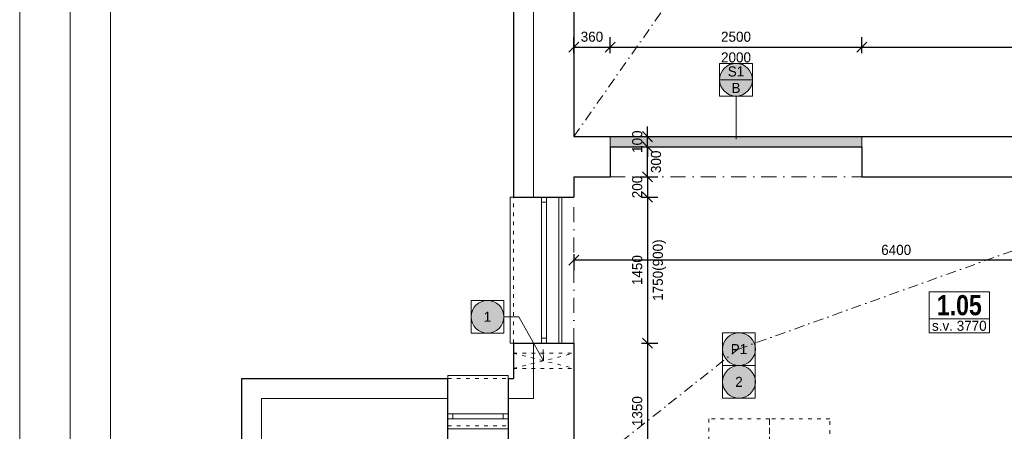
# Model space of a CAD drawing. Header units: millimetres. Extents: x -65956 to 5894746, y -14679 to 163521.
# Tile 64 of 89: x -350 to 9423, y 30302 to 34388. Entities that reach past the tile are written whole.
import ezdxf

# ---------------------------------------------------------------- set-up
doc = ezdxf.new("R2010")
doc.units = ezdxf.units.MM
doc.linetypes.add('ACAD_ISO03W100', pattern=[30, 12, -18])
doc.linetypes.add('ČERCHOVANÁ', pattern=[1, 0.5, -0.25, 0, -0.25])
doc.layers.get('0').update_dxf_attribs({"lineweight": 5})
doc.layers.get('Defpoints').update_dxf_attribs({"color": 2, "lineweight": 30})
doc.layers.add('- pomocna', color=232, linetype='Continuous', lineweight=0, plot=False)
doc.layers.add('- pomocná oramovanie', color=245, linetype='Continuous', lineweight=0, plot=False)
for name, color, linetype, lineweight in [('- popis', 7, 'Continuous', 0), ('Bodko ciarkovana T', 200, 'ČERCHOVANÁ', 0), ('H popisky', 30, 'Continuous', 25), ('H stavba', 82, 'Continuous', 30), ('KOTY', 51, 'Continuous', 5), ('m_ciarkovana zariadenie', 7, 'Continuous', 0), ('m_popis', 7, 'Continuous', 0), ('otvor', 163, 'Continuous', 5), ('RE-buranie', 41, 'Continuous', 18), ('Tbč stavba', 4, 'ČERCHOVANÁ', 0), ('Tč stavba', 7, 'ACAD_ISO03W100', 5), ('VT sanita', 210, 'Continuous', 5)]:
    doc.layers.add(name, color=color, linetype=linetype, lineweight=lineweight)
doc.styles.add('1-100_te_2mm_200', font='technic_.ttf', dxfattribs={"height": 200})
doc.styles.add('1-20_ce_5mm_100', font='GOTHIC.TTF', dxfattribs={"height": 100})
doc.styles.add('1-50_ce_2mm_100', font='GOTHIC.TTF', dxfattribs={"height": 100})
doc.dimstyles.new('technic_1-100', dxfattribs={"dimtxt": 200, "dimasz": 240, "dimexe": 300, "dimexo": 200, "dimgap": 100, "dimtad": 1, "dimdec": 1, "dimrnd": 0.5, "dimtxsty": '1-100_te_2mm_200', "dimblk": 'OBLIQUE', "dimcen": 2.5, "dimclrd": 256, "dimclrt": 256, "dimadec": 0, "dimazin": 0, "dimtfac": 1, "dimtdec": 1, "dimtix": 1, "dimtmove": 1, "dimatfit": 3, "dimldrblk": 'OBLIQUE', "dimfxl": 400, "dimfxlon": 1, "dimarcsym": 0})

# ---------------------------------------------------------------- blocks, each defined once
blk = doc.blocks.new('_Oblique')
at = {"color": 0, "linetype": 'ByBlock', "lineweight": -2}
blk.add_line((-0.5, -0.5), (0.5, 0.5), dxfattribs=at)
blk = doc.blocks.new('*D73')
at = {"layer": 'Defpoints', "color": 0, "transparency": 16777216}
for p in [(5510.1, 34115.7), (5150.1, 33227), (5510.1, 33227)]:
    blk.add_point(p, dxfattribs=at)
at = {"layer": 'KOTY', "color": 0, "lineweight": -2, "transparency": 16777216}
for p, q in [((5150.1, 34055.7), (5150.1, 34215.7)), ((5510.1, 34055.7), (5510.1, 34215.7))]:
    blk.add_line(p, q, dxfattribs=at)
at = {"layer": 'KOTY', "lineweight": -2, "transparency": 16777216}
blk.add_line((5150.1, 34115.7), (5510.1, 34115.7), dxfattribs=at)
at = {"layer": 'KOTY', "lineweight": -2, "transparency": 16777216, "xscale": 100, "yscale": 100, "zscale": 100, "rotation": 180}
blk.add_blockref('_Oblique', (5150.1, 34115.7), dxfattribs=at)
at = {"layer": 'KOTY', "lineweight": -2, "transparency": 16777216, "xscale": 100, "yscale": 100, "zscale": 100}
blk.add_blockref('_Oblique', (5510.1, 34115.7), dxfattribs=at)
at = {"layer": 'KOTY', "transparency": 16777216, "insert": (5330.1, 34218.2), "char_height": 100, "attachment_point": 5, "style": '1-20_ce_5mm_100'}
blk.add_mtext('360', dxfattribs=at)
blk = doc.blocks.new('*D74')
at = {"layer": 'Defpoints', "color": 0, "transparency": 16777216}
for p in [(8010.1, 34115.7), (5510.1, 33227), (8010.1, 33227)]:
    blk.add_point(p, dxfattribs=at)
at = {"layer": 'KOTY', "color": 0, "lineweight": -2, "transparency": 16777216}
for p, q in [((5510.1, 34055.7), (5510.1, 34215.7)), ((8010.1, 34055.7), (8010.1, 34215.7))]:
    blk.add_line(p, q, dxfattribs=at)
at = {"layer": 'KOTY', "lineweight": -2, "transparency": 16777216}
blk.add_line((5510.1, 34115.7), (8010.1, 34115.7), dxfattribs=at)
at = {"layer": 'KOTY', "lineweight": -2, "transparency": 16777216, "xscale": 100, "yscale": 100, "zscale": 100, "rotation": 180}
blk.add_blockref('_Oblique', (5510.1, 34115.7), dxfattribs=at)
at = {"layer": 'KOTY', "lineweight": -2, "transparency": 16777216, "xscale": 100, "yscale": 100, "zscale": 100}
blk.add_blockref('_Oblique', (8010.1, 34115.7), dxfattribs=at)
at = {"layer": 'KOTY', "transparency": 16777216, "char_height": 100, "attachment_point": 5, "style": '1-20_ce_5mm_100'}
for s, insert in [('2500', (6760.1, 34218.2)), ('2000', (6760.1, 34013.1))]:
    blk.add_mtext(s, dxfattribs=dict(at, insert=insert))
blk = doc.blocks.new('*D75')
at = {"layer": 'Defpoints', "color": 0, "transparency": 16777216}
for p in [(12700.1, 34115.7), (8010.1, 33227), (12700.1, 33227)]:
    blk.add_point(p, dxfattribs=at)
at = {"layer": 'KOTY', "color": 0, "lineweight": -2, "transparency": 16777216}
for p, q in [((8010.1, 34055.7), (8010.1, 34215.7)), ((12700.1, 34055.7), (12700.1, 34215.7))]:
    blk.add_line(p, q, dxfattribs=at)
at = {"layer": 'KOTY', "lineweight": -2, "transparency": 16777216}
blk.add_line((8010.1, 34115.7), (12700.1, 34115.7), dxfattribs=at)
at = {"layer": 'KOTY', "lineweight": -2, "transparency": 16777216, "xscale": 100, "yscale": 100, "zscale": 100, "rotation": 180}
blk.add_blockref('_Oblique', (8010.1, 34115.7), dxfattribs=at)
at = {"layer": 'KOTY', "lineweight": -2, "transparency": 16777216, "xscale": 100, "yscale": 100, "zscale": 100}
blk.add_blockref('_Oblique', (12700.1, 34115.7), dxfattribs=at)
at = {"layer": 'KOTY', "transparency": 16777216, "insert": (10355.1, 34218.2), "char_height": 100, "attachment_point": 5, "style": '1-20_ce_5mm_100'}
blk.add_mtext('4690', dxfattribs=at)
blk = doc.blocks.new('*D48')
at = {"layer": 'Defpoints', "color": 0, "transparency": 16777216}
for p in [(5150.1, 32827), (11550.1, 32827), (5150.1, 31999.8)]:
    blk.add_point(p, dxfattribs=at)
at = {"layer": 'KOTY', "color": 0, "lineweight": -2, "transparency": 16777216}
for p, q in [((5150.1, 32059.8), (5150.1, 31899.8)), ((11550.1, 32059.8), (11550.1, 31899.8))]:
    blk.add_line(p, q, dxfattribs=at)
at = {"layer": 'KOTY', "lineweight": -2, "transparency": 16777216}
blk.add_line((11550.1, 31999.8), (5150.1, 31999.8), dxfattribs=at)
at = {"layer": 'KOTY', "lineweight": -2, "transparency": 16777216, "xscale": 100, "yscale": 100, "zscale": 100, "rotation": 180}
blk.add_blockref('_Oblique', (5150.1, 31999.8), dxfattribs=at)
at = {"layer": 'KOTY', "lineweight": -2, "transparency": 16777216, "xscale": 100, "yscale": 100, "zscale": 100}
blk.add_blockref('_Oblique', (11550.1, 31999.8), dxfattribs=at)
at = {"layer": 'KOTY', "transparency": 16777216, "insert": (8350.1, 32102.3), "char_height": 100, "attachment_point": 5, "style": '1-20_ce_5mm_100'}
blk.add_mtext('6400', dxfattribs=at)
blk = doc.blocks.new('*D53')
at = {"layer": 'Defpoints', "color": 0, "transparency": 16777216}
for p in [(5150.1, 32827), (5150.1, 32627), (5882.6, 32627)]:
    blk.add_point(p, dxfattribs=at)
at = {"layer": 'KOTY', "lineweight": -2, "transparency": 16777216}
for p, q in [((5882.6, 32827), (5882.6, 32927)), ((5882.6, 32827), (5882.6, 32627)), ((5882.6, 32627), (5882.6, 32527))]:
    blk.add_line(p, q, dxfattribs=at)
at = {"layer": 'KOTY', "color": 0, "lineweight": -2, "transparency": 16777216}
for p, q in [((5822.6, 32827), (5982.6, 32827)), ((5822.6, 32627), (5982.6, 32627))]:
    blk.add_line(p, q, dxfattribs=at)
at = {"layer": 'KOTY', "lineweight": -2, "transparency": 16777216, "xscale": 100, "yscale": 100, "zscale": 100}
for p, rotation in [((5882.6, 32827), 270), ((5882.6, 32627), 90)]:
    blk.add_blockref('_Oblique', p, dxfattribs=dict(at, rotation=rotation))
at = {"layer": 'KOTY', "transparency": 16777216, "insert": (5780.1, 32727), "char_height": 100, "attachment_point": 5, "rotation": 90, "style": '1-20_ce_5mm_100'}
blk.add_mtext('200', dxfattribs=at)
blk = doc.blocks.new('*D54')
at = {"layer": 'Defpoints', "color": 0, "transparency": 16777216}
for p in [(5150.1, 32627), (5150.1, 31177), (5882.6, 31177)]:
    blk.add_point(p, dxfattribs=at)
at = {"layer": 'KOTY', "color": 0, "lineweight": -2, "transparency": 16777216}
for p, q in [((5822.6, 32627), (5982.6, 32627)), ((5822.6, 31177), (5982.6, 31177))]:
    blk.add_line(p, q, dxfattribs=at)
at = {"layer": 'KOTY', "lineweight": -2, "transparency": 16777216}
blk.add_line((5882.6, 32627), (5882.6, 31177), dxfattribs=at)
at = {"layer": 'KOTY', "lineweight": -2, "transparency": 16777216, "xscale": 100, "yscale": 100, "zscale": 100}
for p, rotation in [((5882.6, 32627), 90), ((5882.6, 31177), 270)]:
    blk.add_blockref('_Oblique', p, dxfattribs=dict(at, rotation=rotation))
at = {"layer": 'KOTY', "transparency": 16777216, "char_height": 100, "attachment_point": 5, "rotation": 90, "style": '1-20_ce_5mm_100'}
for s, insert in [('1750(900)', (5999.3, 31902)), ('1450', (5780.1, 31902))]:
    blk.add_mtext(s, dxfattribs=dict(at, insert=insert))
blk = doc.blocks.new('*D55')
at = {"layer": 'Defpoints', "color": 0, "transparency": 16777216}
for p in [(5150.1, 31177), (5150.1, 29827), (5882.6, 29827)]:
    blk.add_point(p, dxfattribs=at)
at = {"layer": 'KOTY', "color": 0, "lineweight": -2, "transparency": 16777216}
for p, q in [((5822.6, 31177), (5982.6, 31177)), ((5822.6, 29827), (5982.6, 29827))]:
    blk.add_line(p, q, dxfattribs=at)
at = {"layer": 'KOTY', "lineweight": -2, "transparency": 16777216}
blk.add_line((5882.6, 31177), (5882.6, 29827), dxfattribs=at)
at = {"layer": 'KOTY', "lineweight": -2, "transparency": 16777216, "xscale": 100, "yscale": 100, "zscale": 100}
for p, rotation in [((5882.6, 31177), 90), ((5882.6, 29827), 270)]:
    blk.add_blockref('_Oblique', p, dxfattribs=dict(at, rotation=rotation))
at = {"layer": 'KOTY', "transparency": 16777216, "insert": (5780.1, 30502), "char_height": 100, "attachment_point": 5, "rotation": 90, "style": '1-20_ce_5mm_100'}
blk.add_mtext('1350', dxfattribs=at)
blk = doc.blocks.new('*T18')
at = {"layer": 'Defpoints', "color": 8, "linetype": 'ByBlock', "lineweight": 0, "transparency": 16777216}
for p, q in [((0, 0), (600, 0)), ((0, 0), (0, -270.7)), ((600, 0), (600, -270.7)), ((0, -270.7), (600, -270.7))]:
    blk.add_line(p, q, dxfattribs=at)
at = {"layer": 'H popisky', "color": 0, "transparency": 16777216, "insert": (300, -135.3), "char_height": 200, "width": 596, "attachment_point": 5, "style": '1-50_ce_2mm_100'}
blk.add_mtext('{\\fTechnicLite|b1|i0|c2|p2;\\C256;1.05}', dxfattribs=at)
blk = doc.blocks.new('*T381')
at = {"layer": 'Defpoints', "color": 8, "linetype": 'ByBlock', "lineweight": 0, "transparency": 16777216}
for p, q in [((0, 0), (324.9, 0)), ((0, 0), (0, -324.9)), ((324.9, 0), (324.9, -324.9)), ((0, -162.5), (324.9, -162.5)), ((0, -324.9), (324.9, -324.9))]:
    blk.add_line(p, q, dxfattribs=at)
at = {"layer": '- popis', "color": 0, "transparency": 16777216, "char_height": 100, "width": 320.944, "attachment_point": 5, "style": '1-50_ce_2mm_100'}
for s, insert in [('S1', (162.5, -81.2)), ('B', (162.5, -243.7))]:
    blk.add_mtext(s, dxfattribs=dict(at, insert=insert))
blk = doc.blocks.new('*T382')
at = {"layer": 'Defpoints', "color": 8, "linetype": 'ByBlock', "lineweight": 0, "transparency": 16777216}
for p, q in [((0, 137.3), (600, 137.3)), ((0, 0), (0, 137.3)), ((600, 0), (600, 137.3)), ((0, 0), (600, 0))]:
    blk.add_line(p, q, dxfattribs=at)
at = {"layer": 'm_popis', "color": 0, "transparency": 16777216, "insert": (300, 68.7), "char_height": 100, "width": 596, "attachment_point": 5, "style": '1-50_ce_2mm_100'}
blk.add_mtext('s.v. 3770', dxfattribs=at)
blk = doc.blocks.new('*T897')
at = {"layer": 'Defpoints', "color": 8, "linetype": 'ByBlock', "lineweight": 0, "transparency": 16777216}
for p, q in [((0, 0), (324.9, 0)), ((0, 0), (0, -324.9)), ((324.9, 0), (324.9, -324.9)), ((0, -324.9), (324.9, -324.9))]:
    blk.add_line(p, q, dxfattribs=at)
at = {"layer": '- popis', "color": 0, "transparency": 16777216, "insert": (162.5, -162.5), "char_height": 100, "width": 320.944, "attachment_point": 5, "style": '1-50_ce_2mm_100'}
blk.add_mtext('P1', dxfattribs=at)
blk = doc.blocks.new('*D901')
at = {"layer": 'Defpoints', "color": 0, "transparency": 16777216}
for p in [(5510.1, 33127), (5882.6, 33127), (5150.1, 32827)]:
    blk.add_point(p, dxfattribs=at)
at = {"layer": 'KOTY', "color": 0, "lineweight": -2, "transparency": 16777216}
for p, q in [((5822.6, 33127), (5982.6, 33127)), ((5822.6, 32827), (5982.6, 32827))]:
    blk.add_line(p, q, dxfattribs=at)
at = {"layer": 'KOTY', "lineweight": -2, "transparency": 16777216}
blk.add_line((5882.6, 32827), (5882.6, 33127), dxfattribs=at)
at = {"layer": 'KOTY', "lineweight": -2, "transparency": 16777216, "xscale": 100, "yscale": 100, "zscale": 100}
for p, rotation in [((5882.6, 33127), 90), ((5882.6, 32827), 270)]:
    blk.add_blockref('_Oblique', p, dxfattribs=dict(at, rotation=rotation))
at = {"layer": 'KOTY', "transparency": 16777216, "insert": (5966.4, 32977), "char_height": 100, "attachment_point": 5, "rotation": 90, "style": '1-20_ce_5mm_100'}
blk.add_mtext('300', dxfattribs=at)
blk = doc.blocks.new('*D902')
at = {"layer": 'Defpoints', "color": 0, "transparency": 16777216}
for p in [(5510.1, 33227), (5882.6, 33227), (5510.1, 33127)]:
    blk.add_point(p, dxfattribs=at)
at = {"layer": 'KOTY', "lineweight": -2, "transparency": 16777216}
for p, q in [((5882.6, 33227), (5882.6, 33327)), ((5882.6, 33127), (5882.6, 33227)), ((5882.6, 33127), (5882.6, 33027))]:
    blk.add_line(p, q, dxfattribs=at)
at = {"layer": 'KOTY', "color": 0, "lineweight": -2, "transparency": 16777216}
for p, q in [((5822.6, 33227), (5982.6, 33227)), ((5822.6, 33127), (5982.6, 33127))]:
    blk.add_line(p, q, dxfattribs=at)
at = {"layer": 'KOTY', "lineweight": -2, "transparency": 16777216, "xscale": 100, "yscale": 100, "zscale": 100}
for p, rotation in [((5882.6, 33227), 270), ((5882.6, 33127), 90)]:
    blk.add_blockref('_Oblique', p, dxfattribs=dict(at, rotation=rotation))
at = {"layer": 'KOTY', "transparency": 16777216, "insert": (5780.1, 33177), "char_height": 100, "attachment_point": 5, "rotation": 90, "style": '1-20_ce_5mm_100'}
blk.add_mtext('100', dxfattribs=at)
blk = doc.blocks.new('*T910')
at = {"layer": 'Defpoints', "color": 8, "linetype": 'ByBlock', "lineweight": 0, "transparency": 16777216}
for p, q in [((0, 0), (324.9, 0)), ((0, 0), (0, -324.9)), ((324.9, 0), (324.9, -324.9)), ((0, -324.9), (324.9, -324.9))]:
    blk.add_line(p, q, dxfattribs=at)
at = {"layer": '- popis', "color": 0, "transparency": 16777216, "insert": (162.5, -162.5), "char_height": 100, "width": 320.944, "attachment_point": 5, "style": '1-50_ce_2mm_100'}
blk.add_mtext('1', dxfattribs=at)
blk = doc.blocks.new('*T911')
at = {"layer": 'Defpoints', "color": 8, "linetype": 'ByBlock', "lineweight": 0, "transparency": 16777216}
for p, q in [((0, 0), (324.9, 0)), ((0, 0), (0, -324.9)), ((324.9, 0), (324.9, -324.9)), ((0, -324.9), (324.9, -324.9))]:
    blk.add_line(p, q, dxfattribs=at)
at = {"layer": '- popis', "color": 0, "transparency": 16777216, "insert": (162.5, -162.5), "char_height": 100, "width": 320.944, "attachment_point": 5, "style": '1-50_ce_2mm_100'}
blk.add_mtext('2', dxfattribs=at)
blk = doc.blocks.new('cxyvyxcvcx')
at = {"layer": '- pomocná oramovanie'}
for points in [[(-136218.3, -52983.4), (-178218.3, -52983.4), (-178218.3, -23283.4), (-136218.3, -23283.4)], [(-137118.3, -52083.4), (-177318.3, -52083.4), (-177318.3, -24183.4), (-137118.3, -24183.4)]]:
    blk.add_lwpolyline(points, close=True, dxfattribs=at)
blk.add_lwpolyline([(-136718.3, -52483.4), (-177718.3, -52483.4), (-177718.3, -23783.4), (-136718.3, -23783.4)], close=True)

msp = doc.modelspace()

# ---------------------------------------------------------------- hatches: boundary and pattern name
at = {"layer": 'RE-buranie'}
for points in [[(6597.63, 33792, 1), (6922.57, 33792, 1)], [(4456, 31438.94, 1), (4131.06, 31438.94, 1)], [(6952, 31117.93, 1), (6627.05, 31117.93, 1)], [(6952, 30792.99, 1), (6627.05, 30792.99, 1)]]:
    msp.add_hatch(color=256, dxfattribs=at).paths.add_polyline_path(points)
h = msp.add_hatch(color=256, dxfattribs=at)
h.dxf.hatch_style = 1
h.paths.add_polyline_path([(5510.1, 33227.03), (5510.1, 33127.03), (8010.1, 33127.03), (8010.1, 33227.03)])

# ---------------------------------------------------------------- linework, layer by layer
at = {"layer": '- pomocna'}
msp.add_lwpolyline([(5150.1, 33227.03), (15150.1, 33227.03), (15150.1, 39527.03), (5150.1, 39527.03)], close=True, dxfattribs=at)
msp.add_lwpolyline([(5150.1, 29827.03), (11550.1, 29827.03), (11550.1, 32827.03), (8010.1, 32827.03), (8010.1, 33127.03), (5510.1, 33127.03), (5510.1, 32827.03), (5150.1, 32827.03), (5150.1, 32627.03), (5000.1, 32627.03), (5000.1, 31177.03), (5150.1, 31177.03), (5150.1, 29827.03)], dxfattribs=at)
at = {"linetype": 'Continuous'}
for p, q in [((4750.1, 39927.03), (4750.1, 32627.03)), ((4750.1, 31177.03), (4750.1, 30627.03)), ((2050.1, 30627.03), (2050.1, 29977.03)), ((2050.1, 30627.03), (3900.1, 30627.03))]:
    msp.add_line(p, q, dxfattribs=at)
for p, q in [((5510.1, 33127.03), (5510.1, 33227.03)), ((8010.1, 33127.03), (8010.1, 33227.03)), ((4500.1, 30627.03), (4750.1, 30627.03))]:
    msp.add_line(p, q)
at = {"layer": 'Bodko ciarkovana T', "ltscale": 200}
for p, q in [((5150.1, 33227.03), (7852.53, 37073.18)), ((6776.53, 31114.76), (11550.1, 32827.03)), ((5150.1, 29827.03), (6776.53, 31114.76))]:
    msp.add_line(p, q, dxfattribs=at)
at = {"layer": 'H stavba'}
for p, q in [((4550.1, 40127.03), (4550.1, 32627.03)), ((5150.1, 39527.03), (5150.1, 33227.03)), ((5150.1, 33227.03), (5510.1, 33227.03)), ((5510.1, 33227.03), (8010.1, 33227.03)), ((8010.1, 33227.03), (12700.1, 33227.03)), ((5510.1, 33127.03), (5510.1, 32827.03)), ((5510.1, 33127.03), (8010.1, 33127.03)), ((8010.1, 33127.03), (8010.1, 32827.03)), ((5150.1, 32827.03), (5510.1, 32827.03)), ((5150.1, 32827.03), (5150.1, 32627.03)), ((8010.1, 32827.03), (11550.1, 32827.03)), ((4550.1, 32627.03), (5150.1, 32627.03)), ((4550.1, 31177.03), (4550.1, 30827.03)), ((4550.1, 31177.03), (5150.1, 31177.03)), ((5150.1, 31177.03), (5150.1, 29827.03)), ((1850.1, 30827.03), (1850.1, 29977.03)), ((1850.1, 30827.03), (3900.1, 30827.03)), ((3900.1, 30227.03), (3900.1, 30827.03)), ((4500.1, 30827.03), (4500.1, 30227.03)), ((4500.1, 30827.03), (4550.1, 30827.03))]:
    msp.add_line(p, q, dxfattribs=at)
at = {"layer": 'KOTY'}
msp.add_lwpolyline([(4456, 31438.4), (4606, 31438.4), (4850.1, 31002.03), (4844.92, 31113.72)], dxfattribs=at)
at = {"layer": 'm_ciarkovana zariadenie', "linetype": 'ACAD_ISO03W100', "ltscale": 3}
for points in [[(7091.72, 29827.03), (7091.72, 30427.03), (6491.72, 30427.03), (6491.72, 29827.03)], [(7691.72, 29827.03), (7691.72, 30427.03), (7091.72, 30427.03), (7091.72, 29827.03)]]:
    msp.add_lwpolyline(points, close=True, dxfattribs=at)
at = {"layer": 'otvor'}
for p, q in [((4830.1, 32627.03), (4830.1, 31177.03)), ((4830.1, 32577.03), (4880.1, 32577.03)), ((4880.1, 32627.03), (4880.1, 31177.03)), ((5030.1, 31177.03), (5030.1, 32627.03)), ((4830.1, 31227.03), (4880.1, 31227.03)), ((4500.1, 30477.03), (3900.1, 30477.03)), ((4500.1, 30427.03), (3900.1, 30427.03)), ((3950.1, 30477.03), (3950.1, 30427.03)), ((4450.1, 30477.03), (4450.1, 30427.03))]:
    msp.add_line(p, q, dxfattribs=at)
for points in [[(4550.1, 31177.03), (4520.1, 31177.03), (4520.1, 32627.03), (4550.1, 32627.03)], [(3900.1, 30827.03), (3900.1, 30857.03), (4500.1, 30857.03), (4500.1, 30827.03)], [(3900.1, 30357.03), (3900.1, 30327.03), (4500.1, 30327.03), (4500.1, 30357.03)]]:
    msp.add_lwpolyline(points, dxfattribs=at)
at = {"layer": 'Tbč stavba', "ltscale": 300}
for p, q in [((5510.1, 32827.03), (8010.1, 32827.03)), ((5150.1, 31177.03), (5150.1, 32627.03))]:
    msp.add_line(p, q, dxfattribs=at)
at = {"layer": 'Tč stavba', "ltscale": 3}
for p, q in [((4550.1, 31177.03), (4550.1, 32627.03)), ((5000.1, 31177.03), (5000.1, 32627.03)), ((4550.1, 31077.03), (5150.1, 31077.03)), ((4550.1, 30927.03), (5150.1, 31077.03)), ((4550.1, 31077.03), (5150.1, 30927.03)), ((4550.1, 30927.03), (5150.1, 30927.03)), ((3900.1, 30827.03), (4500.1, 30827.03)), ((3900.1, 30357.03), (4500.1, 30357.03))]:
    msp.add_line(p, q, dxfattribs=at)
at = {"layer": 'VT sanita'}
msp.add_line((6760.1, 33202.03), (6760.1, 33629.53), dxfattribs=at)
for centre in [(6760.1, 33792), (4293.53, 31438.94), (6789.53, 31117.93), (6789.53, 30792.99)]:
    msp.add_circle(centre, 162.47, dxfattribs=at)

# ---------------------------------------------------------------- block references
for name, p in [('cxyvyxcvcx', (177868.41, 68004.75)), ('*T381', (6597.63, 33954.48)), ('*T18', (8676.65, 31688.04)), ('*T910', (4131.06, 31601.41)), ('*T382', (8676.65, 31280.04)), ('*T897', (6627.06, 31280.41)), ('*T911', (6627.06, 30955.46))]:
    msp.add_blockref(name, p)

# ---------------------------------------------------------------- dimensions: what is measured, and where the dimension line sits
at = {"layer": 'KOTY'}
for base, p1, p2, picture, middle in [((5510.1, 34115.66), (5150.1, 33227.03), (5510.1, 33227.03), '*D73', (5330.1, 34218.18)), ((12700.1, 34115.66), (8010.1, 33227.03), (12700.1, 33227.03), '*D75', (10355.1, 34218.18)), ((5150.1, 31999.81), (11550.1, 32827.03), (5150.1, 32827.03), '*D48', (8350.1, 32102.33))]:
    dim = msp.add_linear_dim(base=base, p1=p1, p2=p2, dimstyle='technic_1-100', override={"dimtxt": 100, "dimasz": 100, "dimexe": 100, "dimgap": 50, "dimtxsty": '1-20_ce_5mm_100', "dimfxl": 60}, dxfattribs=at)
    dim.commit()
    dim.dimension.update_dxf_attribs({"geometry": picture, "text_midpoint": middle})
dim = msp.add_linear_dim(base=(8010.1, 34115.66), p1=(5510.1, 33227.03), p2=(8010.1, 33227.03), text='<>\\X 2000', dimstyle='technic_1-100', override={"dimtxt": 100, "dimasz": 100, "dimexe": 100, "dimgap": 50, "dimtxsty": '1-20_ce_5mm_100', "dimfxl": 60}, dxfattribs=at)
dim.commit()
dim.dimension.update_dxf_attribs({"geometry": '*D74', "text_midpoint": (6760.1, 34115.66)})
for base, p1, p2, picture, middle in [((5882.62, 33227.03), (5510.1, 33127.03), (5510.1, 33227.03), '*D902', (5780.1, 33177.03)), ((5882.62, 32627.03), (5150.1, 32827.03), (5150.1, 32627.03), '*D53', (5780.1, 32727.03)), ((5882.62, 29827.03), (5150.1, 31177.03), (5150.1, 29827.03), '*D55', (5780.1, 30502.03))]:
    dim = msp.add_linear_dim(base=base, p1=p1, p2=p2, angle=90, dimstyle='technic_1-100', override={"dimtxt": 100, "dimasz": 100, "dimexe": 100, "dimgap": 50, "dimtxsty": '1-20_ce_5mm_100', "dimfxl": 60}, dxfattribs=at)
    dim.commit()
    dim.dimension.update_dxf_attribs({"geometry": picture, "text_midpoint": middle})
dim = msp.add_linear_dim(base=(5882.62, 33127.03), p1=(5150.1, 32827.03), p2=(5510.1, 33127.03), angle=90, dimstyle='technic_1-100', override={"dimtxt": 100, "dimasz": 100, "dimexe": 100, "dimgap": 50, "dimtxsty": '1-20_ce_5mm_100', "dimfxl": 60}, dxfattribs=at)
dim.commit()
dim.dimension.update_dxf_attribs({"geometry": '*D901', "text_midpoint": (6068.93, 32977.03), "dimtype": 160})
dim = msp.add_linear_dim(base=(5882.62, 31177.03), p1=(5150.1, 32627.03), p2=(5150.1, 31177.03), angle=90, text='<>\\X 1750(900)', dimstyle='technic_1-100', override={"dimtxt": 100, "dimasz": 100, "dimexe": 100, "dimgap": 50, "dimtxsty": '1-20_ce_5mm_100', "dimfxl": 60}, dxfattribs=at)
dim.commit()
dim.dimension.update_dxf_attribs({"geometry": '*D54', "text_midpoint": (5882.62, 31902.03)})

doc.saveas('drawing.dxf')
